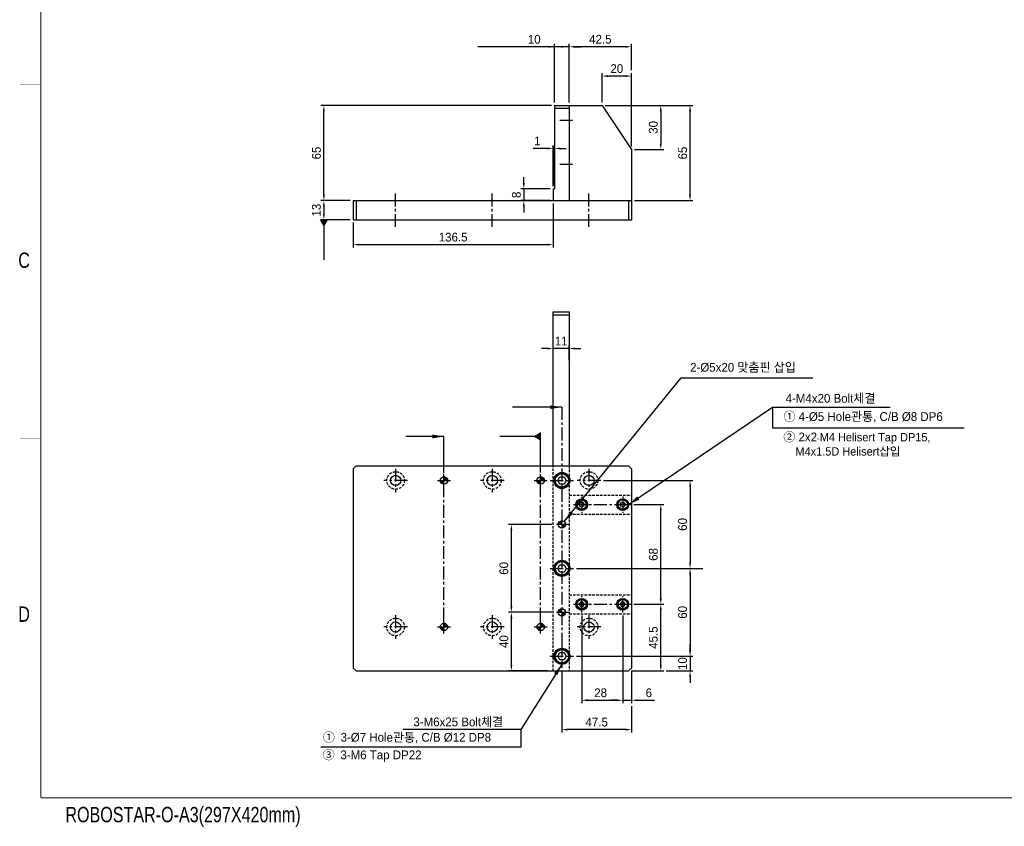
# Model space of a CAD drawing. Extents: x 1739 to 3085, y 884 to 1829.
# Tile 1 of 6: x 1740 to 2412, y 884 to 1434. Entities that reach past the tile are written whole.
import ezdxf
from ezdxf.enums import TextEntityAlignment as Align

# ---------------------------------------------------------------- set-up
doc = ezdxf.new("R2010")
doc.units = 0
doc.header["$LTSCALE"] = 7
doc.header["$MEASUREMENT"] = 0
doc.linetypes.add('CENTER', pattern=[2, 1.25, -0.25, 0.25, -0.25])
doc.linetypes.add('HIDDEN', pattern=[0.375, 0.25, -0.125])
doc.layers.get('0').update_dxf_attribs({"linetype": 'CONTINUOUS'})
doc.layers.get('DEFPOINTS').update_dxf_attribs({"linetype": 'CONTINUOUS'})
for name, color, linetype in [('3', 4, 'CONTINUOUS'), ('CEN', 3, 'CENTER'), ('CENTERLINE', 3, 'CENTER'), ('DIMENSION', 4, 'CONTINUOUS'), ('HATCHLINE', 1, 'CONTINUOUS'), ('HIDDENLINE', 5, 'HIDDEN')]:
    doc.layers.add(name, color=color, linetype=linetype)
doc.styles.get("Standard").update_dxf_attribs({"font": 'Gulim.ttf'})
doc.dimstyles.new('A3', dxfattribs={"dimscale": 2, "dimtxt": 3, "dimasz": 2, "dimexe": 1, "dimexo": 1, "dimgap": 1, "dimtad": 1, "dimdec": 4, "dimdsep": 46, "dimtxsty": 'Standard', "dimcen": 2.5, "dimclrd": 4, "dimclre": 4, "dimclrt": 9, "dimazin": 2, "dimtfac": 1, "dimtdec": 4, "dimtmove": 0, "dimatfit": 3, "dimfxl": 0, "dimtolj": 1, "dimarcsym": 0})
pattern_1 = [(135, (2719.32896, 868.4698), (0.2245064, 0.2245064), [])]

# ---------------------------------------------------------------- blocks, each defined once
blk = doc.blocks.new('A3-DJ')
at = {"const_width": 0.2}
for points in [[(30, 269), (30, 10)], [(30, 10), (410, 10)]]:
    blk.add_lwpolyline(points, dxfattribs=at)
at = {"layer": '3', "const_width": 0.05}
for points in [[(26, 149), (30, 149)], [(26, 80), (30, 80)]]:
    blk.add_lwpolyline(points, dxfattribs=at)
at = {"layer": '3', "width": 0.8}
for s, p in [('C', (26.72, 114.81)), ('D', (26.72, 45.81)), ('ROBOSTAR-O-A3(297X420mm)', (57.72, 6.36))]:
    blk.add_text(s, height=3, dxfattribs=at).set_placement(p, align=Align.MIDDLE)
blk = doc.blocks.new('*D56')
at = {"layer": 'DEFPOINTS', "color": 0}
for p in [(1947.57, 1375.95), (2105.07, 1375.95), (1967.57, 1310.95)]:
    blk.add_point(p, dxfattribs=at)
at = {"layer": 'DIMENSION', "color": 4, "lineweight": -2}
for p, q in [((2103.07, 1375.95), (1945.57, 1375.95)), ((1947.57, 1314.95), (1947.57, 1371.95)), ((1965.57, 1310.95), (1945.57, 1310.95))]:
    blk.add_line(p, q, dxfattribs=at)
at = {"layer": 'DIMENSION', "color": 4}
for points in [[(1946.91, 1371.95), (1948.24, 1371.95), (1947.57, 1375.95)], [(1946.91, 1314.95), (1948.24, 1314.95), (1947.57, 1310.95)]]:
    blk.add_solid(points, dxfattribs=at)
at = {"layer": 'DIMENSION', "color": 9, "insert": (1942.5, 1343.45), "char_height": 6, "attachment_point": 5, "rotation": 90}
blk.add_mtext('\\A1;65', dxfattribs=at)
blk = doc.blocks.new('*D57')
at = {"layer": 'DEFPOINTS', "color": 0}
for p in [(1967.57, 1310.95), (1947.57, 1297.95), (1967.57, 1297.95)]:
    blk.add_point(p, dxfattribs=at)
at = {"layer": 'DIMENSION', "color": 4, "lineweight": -2}
for p, q in [((1965.57, 1310.95), (1945.57, 1310.95)), ((1947.57, 1306.95), (1947.57, 1301.95)), ((1965.57, 1297.95), (1945.57, 1297.95))]:
    blk.add_line(p, q, dxfattribs=at)
at = {"layer": 'DIMENSION', "color": 4}
for points in [[(1946.91, 1306.95), (1948.24, 1306.95), (1947.57, 1310.95)], [(1946.91, 1301.95), (1948.24, 1301.95), (1947.57, 1297.95)]]:
    blk.add_solid(points, dxfattribs=at)
at = {"layer": 'DIMENSION', "color": 9, "insert": (1942.49, 1304.45), "char_height": 6, "attachment_point": 5, "rotation": 90}
blk.add_mtext('\\A1;13', dxfattribs=at)
blk = doc.blocks.new('*D58')
at = {"layer": 'DEFPOINTS', "color": 0}
for p in [(2104.07, 1310.95), (1967.57, 1297.95), (2104.07, 1280.95)]:
    blk.add_point(p, dxfattribs=at)
at = {"layer": 'DIMENSION', "color": 4, "lineweight": -2}
for p, q in [((2104.07, 1308.95), (2104.07, 1278.95)), ((1967.57, 1295.95), (1967.57, 1278.95)), ((1971.57, 1280.95), (2100.07, 1280.95))]:
    blk.add_line(p, q, dxfattribs=at)
at = {"layer": 'DIMENSION', "color": 4}
for points in [[(1971.57, 1281.62), (1971.57, 1280.29), (1967.57, 1280.95)], [(2100.07, 1281.62), (2100.07, 1280.29), (2104.07, 1280.95)]]:
    blk.add_solid(points, dxfattribs=at)
at = {"layer": 'DIMENSION', "color": 9, "insert": (2035.82, 1286.04), "char_height": 6, "attachment_point": 5}
blk.add_mtext('\\A1;136.5', dxfattribs=at)
blk = doc.blocks.new('*D59')
at = {"layer": 'DEFPOINTS', "color": 0}
for p in [(2104.07, 1318.95), (2084.07, 1310.95), (2104.07, 1310.95)]:
    blk.add_point(p, dxfattribs=at)
at = {"layer": 'DIMENSION', "color": 4, "lineweight": -2}
for p, q in [((2084.07, 1322.95), (2084.07, 1326.95)), ((2102.07, 1318.95), (2082.07, 1318.95)), ((2084.07, 1318.95), (2084.07, 1310.95)), ((2102.07, 1310.95), (2082.07, 1310.95)), ((2084.07, 1306.95), (2084.07, 1302.95))]:
    blk.add_line(p, q, dxfattribs=at)
at = {"layer": 'DIMENSION', "color": 4}
for points in [[(2083.41, 1322.95), (2084.74, 1322.95), (2084.07, 1318.95)], [(2083.41, 1306.95), (2084.74, 1306.95), (2084.07, 1310.95)]]:
    blk.add_solid(points, dxfattribs=at)
at = {"layer": 'DIMENSION', "color": 9, "insert": (2079, 1314.95), "char_height": 6, "attachment_point": 5, "rotation": 90}
blk.add_mtext('\\A1;8', dxfattribs=at)
blk = doc.blocks.new('*D60')
at = {"layer": 'DEFPOINTS', "color": 0}
for p in [(2137.57, 1395.95), (2137.57, 1375.95), (2157.57, 1345.95)]:
    blk.add_point(p, dxfattribs=at)
at = {"layer": 'DIMENSION', "color": 4, "lineweight": -2}
for p, q in [((2137.57, 1377.95), (2137.57, 1397.95)), ((2153.57, 1395.95), (2141.57, 1395.95)), ((2157.57, 1347.95), (2157.57, 1397.95))]:
    blk.add_line(p, q, dxfattribs=at)
at = {"layer": 'DIMENSION', "color": 4}
for points in [[(2141.57, 1396.62), (2141.57, 1395.29), (2137.57, 1395.95)], [(2153.57, 1396.62), (2153.57, 1395.29), (2157.57, 1395.95)]]:
    blk.add_solid(points, dxfattribs=at)
at = {"layer": 'DIMENSION', "color": 9, "insert": (2147.57, 1401.03), "char_height": 6, "attachment_point": 5}
blk.add_mtext('\\A1;20', dxfattribs=at)
blk = doc.blocks.new('*D61')
at = {"layer": 'DEFPOINTS', "color": 0}
for p in [(2137.57, 1375.95), (2197.57, 1375.95), (2157.57, 1310.95)]:
    blk.add_point(p, dxfattribs=at)
at = {"layer": 'DIMENSION', "color": 4, "lineweight": -2}
for p, q in [((2139.57, 1375.95), (2199.57, 1375.95)), ((2197.57, 1314.95), (2197.57, 1371.95)), ((2159.57, 1310.95), (2199.57, 1310.95))]:
    blk.add_line(p, q, dxfattribs=at)
at = {"layer": 'DIMENSION', "color": 4}
for points in [[(2196.91, 1371.95), (2198.24, 1371.95), (2197.57, 1375.95)], [(2196.91, 1314.95), (2198.24, 1314.95), (2197.57, 1310.95)]]:
    blk.add_solid(points, dxfattribs=at)
at = {"layer": 'DIMENSION', "color": 9, "insert": (2192.5, 1343.45), "char_height": 6, "attachment_point": 5, "rotation": 90}
blk.add_mtext('\\A1;65', dxfattribs=at)
blk = doc.blocks.new('*D62')
at = {"layer": 'DEFPOINTS', "color": 0}
for p in [(2137.57, 1375.95), (2157.57, 1345.95), (2177.57, 1345.95)]:
    blk.add_point(p, dxfattribs=at)
at = {"layer": 'DIMENSION', "color": 4, "lineweight": -2}
for p, q in [((2139.57, 1375.95), (2179.57, 1375.95)), ((2177.57, 1371.95), (2177.57, 1349.95)), ((2159.57, 1345.95), (2179.57, 1345.95))]:
    blk.add_line(p, q, dxfattribs=at)
at = {"layer": 'DIMENSION', "color": 4}
for points in [[(2176.91, 1371.95), (2178.24, 1371.95), (2177.57, 1375.95)], [(2176.91, 1349.95), (2178.24, 1349.95), (2177.57, 1345.95)]]:
    blk.add_solid(points, dxfattribs=at)
at = {"layer": 'DIMENSION', "color": 9, "insert": (2172.5, 1360.95), "char_height": 6, "attachment_point": 5, "rotation": 90}
blk.add_mtext('\\A1;30', dxfattribs=at)
blk = doc.blocks.new('*D63')
at = {"layer": 'DEFPOINTS', "color": 0}
for p in [(2115.07, 1415.95), (2157.57, 1397.95), (2115.07, 1375.95)]:
    blk.add_point(p, dxfattribs=at)
at = {"layer": 'DIMENSION', "color": 4, "lineweight": -2}
for p, q in [((2115.07, 1377.95), (2115.07, 1417.95)), ((2153.57, 1415.95), (2119.07, 1415.95)), ((2157.57, 1399.95), (2157.57, 1417.95))]:
    blk.add_line(p, q, dxfattribs=at)
at = {"layer": 'DIMENSION', "color": 4}
for points in [[(2119.07, 1416.62), (2119.07, 1415.29), (2115.07, 1415.95)], [(2153.57, 1416.62), (2153.57, 1415.29), (2157.57, 1415.95)]]:
    blk.add_solid(points, dxfattribs=at)
at = {"layer": 'DIMENSION', "color": 9, "insert": (2136.32, 1421.03), "char_height": 6, "attachment_point": 5}
blk.add_mtext('\\A1;42.5', dxfattribs=at)
blk = doc.blocks.new('*D64')
at = {"layer": 'DEFPOINTS', "color": 0}
for p in [(2105.07, 1415.95), (2105.07, 1375.95), (2115.07, 1375.95)]:
    blk.add_point(p, dxfattribs=at)
at = {"layer": 'DIMENSION', "color": 4, "lineweight": -2}
for p, q in [((2101.07, 1415.95), (2085.32, 1415.95)), ((2105.07, 1377.95), (2105.07, 1417.95)), ((2115.07, 1415.95), (2105.07, 1415.95)), ((2115.07, 1377.95), (2115.07, 1417.95)), ((2119.07, 1415.95), (2123.07, 1415.95))]:
    blk.add_line(p, q, dxfattribs=at)
at = {"layer": 'DIMENSION', "color": 4}
for points in [[(2101.07, 1416.62), (2101.07, 1415.29), (2105.07, 1415.95)], [(2119.07, 1416.62), (2119.07, 1415.29), (2115.07, 1415.95)]]:
    blk.add_solid(points, dxfattribs=at)
at = {"layer": 'DIMENSION', "color": 9, "insert": (2091.2, 1421.04), "char_height": 6, "attachment_point": 5}
blk.add_mtext('\\A1;10', dxfattribs=at)
blk = doc.blocks.new('*D65')
at = {"layer": 'DEFPOINTS', "color": 0}
for p in [(2104.07, 1346.56), (2104.07, 1318.95), (2105.07, 1318.95)]:
    blk.add_point(p, dxfattribs=at)
at = {"layer": 'DIMENSION', "color": 4, "lineweight": -2}
for p, q in [((2100.07, 1346.56), (2090.49, 1346.56)), ((2104.07, 1320.95), (2104.07, 1348.56)), ((2105.07, 1346.56), (2104.07, 1346.56)), ((2105.07, 1320.95), (2105.07, 1348.56)), ((2109.07, 1346.56), (2113.07, 1346.56))]:
    blk.add_line(p, q, dxfattribs=at)
at = {"layer": 'DIMENSION', "color": 4}
for points in [[(2100.07, 1347.23), (2100.07, 1345.89), (2104.07, 1346.56)], [(2109.07, 1347.23), (2109.07, 1345.89), (2105.07, 1346.56)]]:
    blk.add_solid(points, dxfattribs=at)
at = {"layer": 'DIMENSION', "color": 9, "insert": (2093.28, 1351.64), "char_height": 6, "attachment_point": 5}
blk.add_mtext('\\A1;1', dxfattribs=at)
blk = doc.blocks.new('*D66')
at = {"layer": 'DEFPOINTS', "color": 0}
for p in [(2075.57, 1030.04), (2105.09, 1030.04), (2102.57, 990.04)]:
    blk.add_point(p, dxfattribs=at)
at = {"layer": 'DIMENSION', "color": 4, "lineweight": -2}
for p, q in [((2103.09, 1030.04), (2073.57, 1030.04)), ((2075.57, 994.04), (2075.57, 1026.04)), ((2100.57, 990.04), (2073.57, 990.04))]:
    blk.add_line(p, q, dxfattribs=at)
at = {"layer": 'DIMENSION', "color": 4}
for points in [[(2074.91, 1026.04), (2076.24, 1026.04), (2075.57, 1030.04)], [(2074.91, 994.04), (2076.24, 994.04), (2075.57, 990.04)]]:
    blk.add_solid(points, dxfattribs=at)
at = {"layer": 'DIMENSION', "color": 9, "insert": (2070.49, 1010.04), "char_height": 6, "attachment_point": 5, "rotation": 90}
blk.add_mtext('\\A1;40', dxfattribs=at)
blk = doc.blocks.new('*D67')
at = {"layer": 'DEFPOINTS', "color": 0}
for p in [(2157.18, 1035.54), (2177.57, 1035.54), (2155.57, 990.04)]:
    blk.add_point(p, dxfattribs=at)
at = {"layer": 'DIMENSION', "color": 4, "lineweight": -2}
for p, q in [((2159.18, 1035.54), (2179.57, 1035.54)), ((2177.57, 994.04), (2177.57, 1031.54)), ((2157.57, 990.04), (2179.57, 990.04))]:
    blk.add_line(p, q, dxfattribs=at)
at = {"layer": 'DIMENSION', "color": 4}
for points in [[(2176.91, 1031.54), (2178.24, 1031.54), (2177.57, 1035.54)], [(2176.91, 994.04), (2178.24, 994.04), (2177.57, 990.04)]]:
    blk.add_solid(points, dxfattribs=at)
at = {"layer": 'DIMENSION', "color": 9, "insert": (2172.49, 1012.79), "char_height": 6, "attachment_point": 5, "rotation": 90}
blk.add_mtext('\\A1;45.5', dxfattribs=at)
blk = doc.blocks.new('*D68')
at = {"layer": 'DEFPOINTS', "color": 0}
for p in [(2123.57, 1029.93), (2151.57, 1029.93), (2151.57, 970.04)]:
    blk.add_point(p, dxfattribs=at)
at = {"layer": 'DIMENSION', "color": 4, "lineweight": -2}
for p, q in [((2123.57, 1027.93), (2123.57, 968.04)), ((2151.57, 1027.93), (2151.57, 968.04)), ((2127.57, 970.04), (2147.57, 970.04))]:
    blk.add_line(p, q, dxfattribs=at)
at = {"layer": 'DIMENSION', "color": 4}
for points in [[(2127.57, 970.7), (2127.57, 969.37), (2123.57, 970.04)], [(2147.57, 970.7), (2147.57, 969.37), (2151.57, 970.04)]]:
    blk.add_solid(points, dxfattribs=at)
at = {"layer": 'DIMENSION', "color": 9, "insert": (2136.51, 975.11), "char_height": 6, "attachment_point": 5}
blk.add_mtext('\\A1;28', dxfattribs=at)
blk = doc.blocks.new('*D69')
at = {"layer": 'DEFPOINTS', "color": 0}
for p in [(2151.57, 1029.93), (2157.57, 992.04), (2157.57, 970.04)]:
    blk.add_point(p, dxfattribs=at)
at = {"layer": 'DIMENSION', "color": 4, "lineweight": -2}
for p, q in [((2151.57, 1027.93), (2151.57, 968.04)), ((2157.57, 990.04), (2157.57, 968.04)), ((2147.57, 970.04), (2143.57, 970.04)), ((2151.57, 970.04), (2157.57, 970.04)), ((2161.57, 970.04), (2173.29, 970.04))]:
    blk.add_line(p, q, dxfattribs=at)
at = {"layer": 'DIMENSION', "color": 4}
for points in [[(2147.57, 970.7), (2147.57, 969.37), (2151.57, 970.04)], [(2161.57, 970.7), (2161.57, 969.37), (2157.57, 970.04)]]:
    blk.add_solid(points, dxfattribs=at)
at = {"layer": 'DIMENSION', "color": 9, "insert": (2169.43, 975.11), "char_height": 6, "attachment_point": 5}
blk.add_mtext('\\A1;6', dxfattribs=at)
blk = doc.blocks.new('*D70')
at = {"layer": 'DEFPOINTS', "color": 0}
for p in [(2117.93, 1000.04), (2179.3, 990.04), (2197.57, 990.04)]:
    blk.add_point(p, dxfattribs=at)
at = {"layer": 'DIMENSION', "color": 4, "lineweight": -2}
for p, q in [((2197.57, 1004.04), (2197.57, 1008.04)), ((2119.93, 1000.04), (2199.57, 1000.04)), ((2197.57, 1000.04), (2197.57, 990.04)), ((2181.3, 990.04), (2199.57, 990.04)), ((2197.57, 986.04), (2197.57, 982.04))]:
    blk.add_line(p, q, dxfattribs=at)
at = {"layer": 'DIMENSION', "color": 4}
for points in [[(2196.91, 1004.04), (2198.24, 1004.04), (2197.57, 1000.04)], [(2196.91, 986.04), (2198.24, 986.04), (2197.57, 990.04)]]:
    blk.add_solid(points, dxfattribs=at)
at = {"layer": 'DIMENSION', "color": 9, "insert": (2192.49, 995.04), "char_height": 6, "attachment_point": 5, "rotation": 90}
blk.add_mtext('\\A1;10', dxfattribs=at)
blk = doc.blocks.new('*D71')
at = {"layer": 'DEFPOINTS', "color": 0}
for p in [(2110.07, 992.14), (2157.57, 968.04), (2110.07, 950.04)]:
    blk.add_point(p, dxfattribs=at)
at = {"layer": 'DIMENSION', "color": 4, "lineweight": -2}
for p, q in [((2110.07, 990.14), (2110.07, 948.04)), ((2157.57, 966.04), (2157.57, 948.04)), ((2153.57, 950.04), (2114.07, 950.04))]:
    blk.add_line(p, q, dxfattribs=at)
at = {"layer": 'DIMENSION', "color": 4}
for points in [[(2114.07, 950.7), (2114.07, 949.37), (2110.07, 950.04)], [(2153.57, 950.7), (2153.57, 949.37), (2157.57, 950.04)]]:
    blk.add_solid(points, dxfattribs=at)
at = {"layer": 'DIMENSION', "color": 9, "insert": (2133.82, 955.12), "char_height": 6, "attachment_point": 5}
blk.add_mtext('\\A1;47.5', dxfattribs=at)
blk = doc.blocks.new('*D72')
at = {"layer": 'DEFPOINTS', "color": 0}
for p in [(2104.07, 1210.04), (2104.07, 1199.72), (2115.07, 1200.05)]:
    blk.add_point(p, dxfattribs=at)
at = {"layer": 'DIMENSION', "color": 4, "lineweight": -2}
for p, q in [((2100.07, 1210.04), (2096.07, 1210.04)), ((2104.07, 1201.72), (2104.07, 1212.04)), ((2115.07, 1210.04), (2104.07, 1210.04)), ((2115.07, 1202.05), (2115.07, 1212.04)), ((2119.07, 1210.04), (2123.07, 1210.04))]:
    blk.add_line(p, q, dxfattribs=at)
at = {"layer": 'DIMENSION', "color": 4}
for points in [[(2100.07, 1210.7), (2100.07, 1209.37), (2104.07, 1210.04)], [(2119.07, 1210.7), (2119.07, 1209.37), (2115.07, 1210.04)]]:
    blk.add_solid(points, dxfattribs=at)
at = {"layer": 'DIMENSION', "color": 9, "insert": (2109.57, 1215.12), "char_height": 6, "attachment_point": 5}
blk.add_mtext('\\A1;11', dxfattribs=at)
blk = doc.blocks.new('*D73')
at = {"layer": 'DEFPOINTS', "color": 0}
for p in [(2075.57, 1090.04), (2105.09, 1090.04), (2105.09, 1030.04)]:
    blk.add_point(p, dxfattribs=at)
at = {"layer": 'DIMENSION', "color": 4, "lineweight": -2}
for p, q in [((2103.09, 1090.04), (2073.57, 1090.04)), ((2075.57, 1034.04), (2075.57, 1086.04)), ((2103.09, 1030.04), (2073.57, 1030.04))]:
    blk.add_line(p, q, dxfattribs=at)
at = {"layer": 'DIMENSION', "color": 4}
for points in [[(2074.91, 1086.04), (2076.24, 1086.04), (2075.57, 1090.04)], [(2074.91, 1034.04), (2076.24, 1034.04), (2075.57, 1030.04)]]:
    blk.add_solid(points, dxfattribs=at)
at = {"layer": 'DIMENSION', "color": 9, "insert": (2070.5, 1060.04), "char_height": 6, "attachment_point": 5, "rotation": 90}
blk.add_mtext('\\A1;60', dxfattribs=at)
blk = doc.blocks.new('*D74')
at = {"layer": 'DEFPOINTS', "color": 0}
for p in [(2136.57, 1120.04), (2117.93, 1060.04), (2197.57, 1060.04)]:
    blk.add_point(p, dxfattribs=at)
at = {"layer": 'DIMENSION', "color": 4, "lineweight": -2}
for p, q in [((2138.57, 1120.04), (2199.57, 1120.04)), ((2197.57, 1116.04), (2197.57, 1064.04)), ((2119.93, 1060.04), (2199.57, 1060.04))]:
    blk.add_line(p, q, dxfattribs=at)
at = {"layer": 'DIMENSION', "color": 4}
for points in [[(2196.91, 1116.04), (2198.24, 1116.04), (2197.57, 1120.04)], [(2196.91, 1064.04), (2198.24, 1064.04), (2197.57, 1060.04)]]:
    blk.add_solid(points, dxfattribs=at)
at = {"layer": 'DIMENSION', "color": 9, "insert": (2192.5, 1090.04), "char_height": 6, "attachment_point": 5, "rotation": 90}
blk.add_mtext('\\A1;60', dxfattribs=at)
blk = doc.blocks.new('*D75')
at = {"layer": 'DEFPOINTS', "color": 0}
for p in [(2157.18, 1103.54), (2177.57, 1103.54), (2157.18, 1035.54)]:
    blk.add_point(p, dxfattribs=at)
at = {"layer": 'DIMENSION', "color": 4, "lineweight": -2}
for p, q in [((2159.18, 1103.54), (2179.57, 1103.54)), ((2177.57, 1039.54), (2177.57, 1099.54)), ((2159.18, 1035.54), (2179.57, 1035.54))]:
    blk.add_line(p, q, dxfattribs=at)
at = {"layer": 'DIMENSION', "color": 4}
for points in [[(2176.91, 1099.54), (2178.24, 1099.54), (2177.57, 1103.54)], [(2176.91, 1039.54), (2178.24, 1039.54), (2177.57, 1035.54)]]:
    blk.add_solid(points, dxfattribs=at)
at = {"layer": 'DIMENSION', "color": 9, "insert": (2172.5, 1069.54), "char_height": 6, "attachment_point": 5, "rotation": 90}
blk.add_mtext('\\A1;68', dxfattribs=at)
blk = doc.blocks.new('*D76')
at = {"layer": 'DEFPOINTS', "color": 0}
for p in [(2117.93, 1060.04), (2117.93, 1000.04), (2197.57, 1000.04)]:
    blk.add_point(p, dxfattribs=at)
at = {"layer": 'DIMENSION', "color": 4, "lineweight": -2}
for p, q in [((2119.93, 1060.04), (2199.57, 1060.04)), ((2197.57, 1056.04), (2197.57, 1004.04)), ((2119.93, 1000.04), (2199.57, 1000.04))]:
    blk.add_line(p, q, dxfattribs=at)
at = {"layer": 'DIMENSION', "color": 4}
for points in [[(2196.91, 1056.04), (2198.24, 1056.04), (2197.57, 1060.04)], [(2196.91, 1004.04), (2198.24, 1004.04), (2197.57, 1000.04)]]:
    blk.add_solid(points, dxfattribs=at)
at = {"layer": 'DIMENSION', "color": 9, "insert": (2192.5, 1030.04), "char_height": 6, "attachment_point": 5, "rotation": 90}
blk.add_mtext('\\A1;60', dxfattribs=at)
blk = doc.blocks.new('*X33')
at = {"color": 0}
for p, q in [((1281.47, 849.11), (1281.75, 849.39)), ((1281.54, 848.73), (1282.2, 849.39)), ((1281.66, 848.4), (1282.65, 849.39)), ((1281.81, 848.1), (1283.09, 849.39)), ((1281.99, 847.84), (1283.54, 849.39)), ((1282.2, 847.6), (1283.95, 849.35)), ((1282.45, 847.39), (1283.95, 848.9)), ((1282.72, 847.21), (1283.95, 848.45)), ((1283.02, 847.07), (1283.95, 848)), ((1283.36, 846.96), (1283.95, 847.55)), ((1283.75, 846.9), (1283.95, 847.1)), ((1283.95, 851.59), (1284.23, 851.87)), ((1283.95, 851.14), (1284.61, 851.8)), ((1283.95, 850.69), (1284.94, 851.68)), ((1283.95, 850.24), (1285.24, 851.53)), ((1283.95, 849.79), (1285.5, 851.35)), ((1283.99, 849.39), (1285.74, 851.13)), ((1284.44, 849.39), (1285.95, 850.89)), ((1284.89, 849.39), (1286.12, 850.62)), ((1285.34, 849.39), (1286.27, 850.32)), ((1285.79, 849.39), (1286.38, 849.98)), ((1286.24, 849.39), (1286.44, 849.59))]:
    blk.add_line(p, q, dxfattribs=at)
blk = doc.blocks.new('*X34')
at = {"color": 0}
for p, q in [((1281.48, 748.99), (1281.88, 749.39)), ((1281.57, 748.63), (1282.33, 749.39)), ((1281.7, 748.31), (1282.78, 749.39)), ((1281.86, 748.02), (1283.22, 749.39)), ((1282.05, 747.76), (1283.67, 749.39)), ((1282.27, 747.54), (1283.95, 749.22)), ((1282.52, 747.34), (1283.95, 748.77)), ((1282.8, 747.17), (1283.95, 748.32)), ((1283.11, 747.03), (1283.95, 747.87)), ((1283.47, 746.94), (1283.95, 747.42)), ((1283.87, 746.89), (1283.95, 746.97)), ((1283.95, 751.46), (1284.35, 751.86)), ((1283.95, 751.01), (1284.71, 751.77)), ((1283.95, 750.56), (1285.03, 751.64)), ((1283.95, 750.11), (1285.32, 751.48)), ((1283.95, 749.67), (1285.57, 751.29)), ((1284.12, 749.39), (1285.8, 751.07)), ((1284.57, 749.39), (1286, 750.82)), ((1285.02, 749.39), (1286.17, 750.54)), ((1285.47, 749.39), (1286.31, 750.22)), ((1285.92, 749.39), (1286.4, 749.87)), ((1286.37, 749.39), (1286.45, 749.47))]:
    blk.add_line(p, q, dxfattribs=at)

msp = doc.modelspace()

# ---------------------------------------------------------------- hatches: boundary and pattern name
at = {"layer": 'HATCHLINE'}
h = msp.add_hatch(dxfattribs=at)
h.set_pattern_fill('ANSI31', color=256, scale=0.1, style=0)
h.set_pattern_definition(pattern_1)
h.paths.add_polyline_path([(2110.07219, 1090.0379), (2107.57219, 1090.0379, -0.414213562), (2110.07219, 1092.5379)])
h.paths.add_polyline_path([(2110.07219, 1090.0379), (2112.57219, 1090.0379, -0.414213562), (2110.07219, 1087.5379)])
h = msp.add_hatch(dxfattribs=at)
h.set_pattern_fill('ANSI31', color=256, scale=0.1, style=0)
h.set_pattern_definition(pattern_1)
h.paths.add_polyline_path([(2110.07219, 1032.5379), (2110.07219, 1030.0379), (2107.57219, 1030.0379, -0.414213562)])
h.paths.add_polyline_path([(2110.07219, 1030.0379), (2112.57219, 1030.0379, -0.414213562), (2110.07219, 1027.5379)])

# ---------------------------------------------------------------- linework, layer by layer
for p, q in [((2105.07219, 1375.95401), (2105.07219, 1318.954)), ((2105.07219, 1375.95401), (2115.07219, 1375.95401)), ((2105.07219, 1373.95401), (2115.07219, 1373.95401)), ((2115.07219, 1375.95401), (2137.57219, 1375.95401)), ((2115.07219, 1375.95401), (2115.07219, 1310.954)), ((2137.57219, 1375.95401), (2157.57219, 1345.95401)), ((2157.57219, 1345.95401), (2157.57219, 1297.954)), ((2104.07219, 1318.954), (2105.07219, 1318.954)), ((2104.07219, 1318.954), (2104.07219, 1310.954)), ((1967.57219, 1310.954), (2157.57219, 1310.954)), ((1967.57219, 1310.954), (1967.57219, 1297.954)), ((1969.57219, 1310.954), (1969.57219, 1297.954)), ((2155.57219, 1310.954), (2155.57219, 1297.954)), ((1967.57219, 1297.954), (2157.57219, 1297.954)), ((2104.07219, 1130.0379), (2104.07219, 1235.03791)), ((2104.07219, 1235.03791), (2115.07219, 1235.03791)), ((2104.07219, 1233.03791), (2115.07219, 1233.03791)), ((2115.07219, 1235.03791), (2115.07219, 1130.0379)), ((1969.57219, 1130.0379), (1967.57219, 1128.0379)), ((1969.57219, 1130.0379), (2155.57219, 1130.0379)), ((2157.57219, 1128.0379), (2155.57219, 1130.0379)), ((1967.57219, 1128.0379), (1967.57219, 992.0379)), ((2157.57219, 1128.0379), (2157.57219, 992.0379)), ((1969.57219, 990.0379), (1967.57219, 992.0379)), ((1969.57219, 990.0379), (2155.57219, 990.0379)), ((2155.57219, 990.0379), (2157.57219, 992.0379))]:
    msp.add_line(p, q)
for points in [[(2111.51557, 1122.5379), (2112.95894, 1120.0379), (2111.51557, 1117.5379), (2108.62882, 1117.5379), (2107.18544, 1120.0379), (2108.62882, 1122.5379)], [(2124.43822, 1105.03791), (2125.30424, 1103.53791), (2124.43822, 1102.03791), (2122.70617, 1102.03791), (2121.84014, 1103.53791), (2122.70617, 1105.03791)], [(2152.43822, 1105.03791), (2153.30424, 1103.53791), (2152.43822, 1102.03791), (2150.70617, 1102.03791), (2149.84014, 1103.53791), (2150.70617, 1105.03791)], [(2111.51557, 1062.5379), (2112.95894, 1060.0379), (2111.51557, 1057.5379), (2108.62882, 1057.5379), (2107.18544, 1060.0379), (2108.62882, 1062.5379)], [(2124.43822, 1034.03789), (2125.30424, 1035.53789), (2124.43822, 1037.03789), (2122.70617, 1037.03789), (2121.84014, 1035.53789), (2122.70617, 1034.03789)], [(2152.43822, 1034.03789), (2153.30424, 1035.53789), (2152.43822, 1037.03789), (2150.70617, 1037.03789), (2149.84014, 1035.53789), (2150.70617, 1034.03789)], [(2111.51557, 1002.5379), (2112.95894, 1000.0379), (2111.51557, 997.5379), (2108.62882, 997.5379), (2107.18544, 1000.0379), (2108.62882, 1002.5379)]]:
    msp.add_lwpolyline(points, close=True)
for centre, radius in [((1996.57219, 1120.03791), 3.5), ((2062.57219, 1120.03791), 3.5), ((2110.07219, 1120.0379), 5.5), ((2110.07219, 1120.0379), 5), ((2128.57219, 1120.03791), 3.5), ((2123.57219, 1103.53791), 4), ((2123.57219, 1103.53791), 3.5), ((2151.57219, 1103.53791), 4), ((2151.57219, 1103.53791), 3.5), ((2110.07219, 1090.0379), 2.5), ((2110.07219, 1060.0379), 5.5), ((2110.07219, 1060.0379), 5), ((2123.57219, 1035.53789), 4), ((2123.57219, 1035.53789), 3.5), ((2151.57219, 1035.53789), 4), ((2151.57219, 1035.53789), 3.5), ((2110.07219, 1030.0379), 2.5), ((1996.57219, 1020.03791), 3.5), ((2062.57219, 1020.03791), 3.5), ((2128.57219, 1020.03791), 3.5), ((2110.07219, 1000.0379), 5.5), ((2110.07219, 1000.0379), 5)]:
    msp.add_circle(centre, radius)
at = {"linetype": 'Continuous'}
for centre in [(2029.57219, 1120.03791), (2095.57219, 1120.03791), (2029.57219, 1020.03789), (2095.57219, 1020.03789)]:
    msp.add_circle(centre, 2.5, dxfattribs=at)
at = {"layer": '3'}
for centre, radius in [((2110.07219, 1120.0379), 4.6), ((2123.57219, 1103.53791), 3.2), ((2151.57219, 1103.53791), 3.2), ((2110.07219, 1060.0379), 4.6), ((2123.57219, 1035.53789), 3.2), ((2151.57219, 1035.53789), 3.2), ((2110.07219, 1000.0379), 4.6)]:
    msp.add_circle(centre, radius, dxfattribs=at)
at = {"layer": 'CEN'}
for p, q in [((2108.57219, 1365.954), (2118.57219, 1365.954)), ((2108.57219, 1335.954), (2118.57219, 1335.954)), ((2110.07219, 1128.21308), (2110.07219, 1112.13815)), ((2025.17309, 1120.03791), (2034.07219, 1120.03791)), ((2091.17309, 1120.03791), (2100.07219, 1120.03791)), ((2102.15449, 1120.0379), (2117.93257, 1120.0379)), ((2110.07219, 1068.21308), (2110.07219, 1052.13815)), ((2102.15449, 1060.0379), (2117.93257, 1060.0379)), ((2025.17309, 1020.03791), (2034.07219, 1020.03791)), ((2091.17309, 1020.03791), (2100.07219, 1020.03791)), ((2110.07219, 1008.21308), (2110.07219, 992.13815)), ((2102.15449, 1000.0379), (2117.93257, 1000.0379))]:
    msp.add_line(p, q, dxfattribs=at)
at = {"layer": 'CEN', "linetype": 'CENTER'}
for p, q in [((1996.57219, 1293.05576), (1996.57219, 1315.83572)), ((2062.57219, 1293.05576), (2062.57219, 1315.83572)), ((2128.57219, 1293.05576), (2128.57219, 1315.83572)), ((1996.57219, 1128.03791), (1996.57219, 1112.03791)), ((2029.57219, 1115.53791), (2029.57219, 1124.53791)), ((2062.57219, 1128.03791), (2062.57219, 1112.03791)), ((2095.57219, 1115.53791), (2095.57219, 1124.53791)), ((2128.57219, 1128.03791), (2128.57219, 1112.03791)), ((2004.57219, 1120.03791), (1988.57219, 1120.03791)), ((2070.57219, 1120.03791), (2054.57219, 1120.03791)), ((2136.57219, 1120.03791), (2120.57219, 1120.03791)), ((2115.0528, 1090.0379), (2105.09158, 1090.0379)), ((2115.0528, 1030.0379), (2105.09158, 1030.0379)), ((1996.57219, 1028.03791), (1996.57219, 1012.03791)), ((2029.57219, 1015.53791), (2029.57219, 1024.53791)), ((2062.57219, 1028.03791), (2062.57219, 1012.03791)), ((2095.57219, 1015.53791), (2095.57219, 1024.53791)), ((2128.57219, 1028.03791), (2128.57219, 1012.03791)), ((2004.57219, 1020.03791), (1988.57219, 1020.03791)), ((2070.57219, 1020.03791), (2054.57219, 1020.03791)), ((2136.57219, 1020.03791), (2120.57219, 1020.03791))]:
    msp.add_line(p, q, dxfattribs=at)
at = {"layer": 'CENTERLINE'}
for p, q in [((2110.07219, 1170.13403), (2110.07219, 1008.21308)), ((2029.57219, 1024.53791), (2029.57219, 1115.53791)), ((2095.57219, 1024.53791), (2095.57219, 1115.53791)), ((2123.57219, 1109.14511), (2123.57219, 1097.93071)), ((2151.57219, 1109.14511), (2151.57219, 1097.93071)), ((2117.96499, 1103.53791), (2157.17939, 1103.53791)), ((2117.96499, 1035.53789), (2157.17939, 1035.53789)), ((2123.57219, 1029.93069), (2123.57219, 1041.14509)), ((2151.57219, 1029.93069), (2151.57219, 1041.14509))]:
    msp.add_line(p, q, dxfattribs=at)
at = {"layer": 'DIMENSION'}
for p, q in [((2253.75036, 1170.0379), (2253.75036, 1155.84719)), ((2029.57219, 1125.08878), (2029.57219, 1150.0379)), ((2095.57219, 1125.53791), (2095.57219, 1152.71522)), ((2253.75036, 1155.84719), (2384.68104, 1155.84719)), ((2120.53775, 1060.0379), (2174.79966, 1060.0379)), ((2180.97772, 1060.0379), (2206.34032, 1060.0379)), ((2081.98472, 950.0379), (2081.98472, 938.05805)), ((2081.98472, 938.05805), (1945.52719, 938.05805))]:
    msp.add_line(p, q, dxfattribs=at)
at = {"layer": 'HIDDENLINE'}
for p, q in [((2104.07219, 990.0379), (2104.07219, 1130.0379)), ((2115.07219, 1130.0379), (2115.07219, 990.03791)), ((2115.07219, 1110.03791), (2157.57219, 1110.03791)), ((2115.07219, 1097.03791), (2157.57219, 1097.03791)), ((2115.07219, 1042.03791), (2157.57219, 1042.03791)), ((2115.07219, 1029.03791), (2157.57219, 1029.03791))]:
    msp.add_line(p, q, dxfattribs=at)
for centre in [(1996.57219, 1120.03791), (2062.57219, 1120.03791), (2128.57219, 1120.03791), (1996.57219, 1020.03791), (2062.57219, 1020.03791), (2128.57219, 1020.03791)]:
    msp.add_circle(centre, 6, dxfattribs=at)

# ---------------------------------------------------------------- block references
at = {"xscale": 3.5, "yscale": 3.5, "zscale": 3.5}
msp.add_blockref('A3-DJ', (1649.39105, 868.4698), dxfattribs=at)
at = {"layer": 'HATCHLINE', "linetype": 'Continuous', "rotation": 180}
for name, p in [('*X34', (3313.52258, 1869.42594)), ('*X34', (3379.52258, 1869.42594)), ('*X33', (3313.52258, 1869.42594)), ('*X33', (3379.52258, 1869.42594))]:
    msp.add_blockref(name, p, dxfattribs=at)

# ---------------------------------------------------------------- texts
at = {"color": 9, "char_height": 6}
for s, insert, attachment_point in [('\\A1;2-%%c5x20 맞춤핀 삽입', (2197.61045, 1196.90804), 4), ('\\A1;4-M4x20 Bolt체결', (2262.81626, 1175.74348), 4), ('① 4-%%C5 Hole관통, C/B %%C8 DP6', (2261.33059, 1163.05073), 4), ('② 2x2{\\H0.7143x;-\\H1.333x;M4 Helisert Tap DP15,\\P    M4x1.5D Helisert삽입}', (2261.22125, 1144.57402), 4), ('3-M6x25 Bolt체결', (2069.98472, 954.93749), 6), ('{\\fGulimChe|b0|i0|c129|p49;① }3-%%C7 Hole관통, C/B %%C12 DP8', (1946.90005, 944.20089), 4), ('{\\f굴림체|b0|i0|c129|p49;③ }3-M6 Tap DP22', (1946.78827, 931.86868), 4)]:
    msp.add_mtext(s, dxfattribs=dict(at, insert=insert, attachment_point=attachment_point))

# ---------------------------------------------------------------- dimensions: what is measured, and where the dimension line sits
at = {"layer": 'DIMENSION'}
for base, p1, p2, angle, picture, middle in [((2105.07219, 1415.95401), (2115.07219, 1375.95401), (2105.07219, 1375.95401), 180, '*D64', (2091.19736, 1421.0379)), ((2115.07219, 1415.95401), (2157.57219, 1397.95401), (2115.07219, 1375.95401), 180, '*D63', (2136.32219, 1421.03391)), ((2137.57219, 1395.95401), (2157.57219, 1345.95401), (2137.57219, 1375.95401), 180, '*D60', (2147.57219, 1401.02991)), ((1947.57219, 1375.95401), (1967.57219, 1310.954), (2105.07219, 1375.95401), 90, '*D56', (1942.49629, 1343.454)), ((2197.57219, 1375.95401), (2157.57219, 1310.954), (2137.57219, 1375.95401), 90, '*D61', (2192.49629, 1343.454)), ((2177.57219, 1345.95401), (2137.57219, 1375.95401), (2157.57219, 1345.95401), 90, '*D62', (2172.49629, 1360.95401)), ((2104.07219, 1346.56), (2105.07219, 1318.954), (2104.07219, 1318.954), 180, '*D65', (2093.28125, 1351.64389)), ((2084.07219, 1310.954), (2104.07219, 1318.954), (2104.07219, 1310.954), 90, '*D59', (2078.99629, 1314.954)), ((1947.57219, 1297.954), (1967.57219, 1310.954), (1967.57219, 1297.954), 90, '*D57', (1942.4883, 1304.454)), ((2104.07219, 1280.954), (1967.57219, 1297.954), (2104.07219, 1310.954), 180, '*D58', (2035.82219, 1286.03788)), ((2104.07219, 1210.0379), (2115.07219, 1200.04613), (2104.07219, 1199.72382), 180, '*D72', (2109.57219, 1215.12179)), ((2197.57219, 1060.0379), (2136.57219, 1120.03791), (2117.93257, 1060.0379), 90, '*D74', (2192.49629, 1090.0379)), ((2177.57219, 1103.53791), (2157.17939, 1035.53789), (2157.17939, 1103.53791), 90, '*D75', (2172.49629, 1069.5379)), ((2075.57219, 1090.0379), (2105.09158, 1030.0379), (2105.09158, 1090.0379), 90, '*D73', (2070.49629, 1060.0379)), ((2197.57219, 1000.0379), (2117.93257, 1060.0379), (2117.93257, 1000.0379), 90, '*D76', (2192.49629, 1030.0379)), ((2177.57219, 1035.53789), (2155.57219, 990.0379), (2157.17939, 1035.53789), 90, '*D67', (2172.4923, 1012.78789)), ((2075.57219, 1030.0379), (2102.57219, 990.0379), (2105.09158, 1030.0379), 90, '*D66', (2070.4923, 1010.0379)), ((2110.07219, 950.0379), (2157.57219, 968.0379), (2110.07219, 992.13815), 180, '*D71', (2133.82219, 955.12179))]:
    dim = msp.add_linear_dim(base=base, p1=p1, p2=p2, angle=angle, dimstyle='A3', dxfattribs=at)
    dim.commit()
    dim.dimension.update_dxf_attribs({"geometry": picture, "text_midpoint": middle})
for base, p1, p2, angle, picture, middle in [((2151.57219, 970.0379), (2123.57219, 1029.93069), (2151.57219, 1029.93069), 180, '*D68', (2136.50858, 970.0379)), ((2157.57219, 970.0379), (2151.57219, 1029.93069), (2157.57219, 992.0379), 180, '*D69', (2169.42971, 970.0379)), ((2197.57219, 990.0379), (2117.93257, 1000.0379), (2179.2989, 990.0379), 90, '*D70', (2197.57219, 995.0379))]:
    dim = msp.add_linear_dim(base=base, p1=p1, p2=p2, angle=angle, dimstyle='A3', dxfattribs=at)
    dim.commit()
    dim.dimension.update_dxf_attribs({"geometry": picture, "text_midpoint": middle, "dimtype": 160})

# ---------------------------------------------------------------- leaders
msp.add_leader([(2113.57219, 1415.95401), (2052.66486, 1415.95401)], dimstyle='A3', dxfattribs=at)
for points, override in [([(1947.57219, 1297.954), (1947.57219, 1270.49963)], {"dimscale": 2, "dimtxt": 2.5, "dimasz": 2.5, "dimtxsty": 'Standard', "dimclrt": 9, "dimldrblk": 'DATUMFILLED'}), ([(2110.07219, 1170.0379), (2076.35357, 1170.0379)], {"dimscale": 4, "dimtxt": 2.5, "dimtxsty": 'Standard', "dimclrt": 9}), ([(2029.57219, 1150.0379), (2003.50829, 1150.0379)], {"dimscale": 4, "dimtxt": 2.5, "dimtxsty": 'Standard', "dimclrt": 9}), ([(2095.57219, 1150.0379), (2067.66343, 1150.0379)], {"dimscale": 2, "dimtxt": 2.5, "dimasz": 2.5, "dimtxsty": 'Standard', "dimclrt": 9, "dimldrblk": 'DATUMFILLED'})]:
    msp.add_leader(points, dimstyle='A3', override=override, dxfattribs=at)
at = {"layer": 'DIMENSION', "annotation_type": 0, "has_hookline": 1}
for points, hookline_direction, text_width in [([(2111.70689, 1091.9294), (2191.4752, 1190.0379), (2199.4752, 1190.0379)], 0, 77.95206), ([(2155.57219, 1103.53791), (2253.75036, 1170.0379), (2261.75036, 1170.0379)], 0, 68.36485), ([(2110.07219, 994.5379), (2081.98472, 950.0379), (2073.98472, 950.0379)], 1, 68.18908)]:
    msp.add_leader(points, dimstyle='A3', override={"dimscale": 4, "dimtxt": 2.5, "dimtxsty": 'Standard', "dimclrt": 9}, dxfattribs=dict(at, hookline_direction=hookline_direction, text_width=text_width))

doc.saveas('drawing.dxf')
